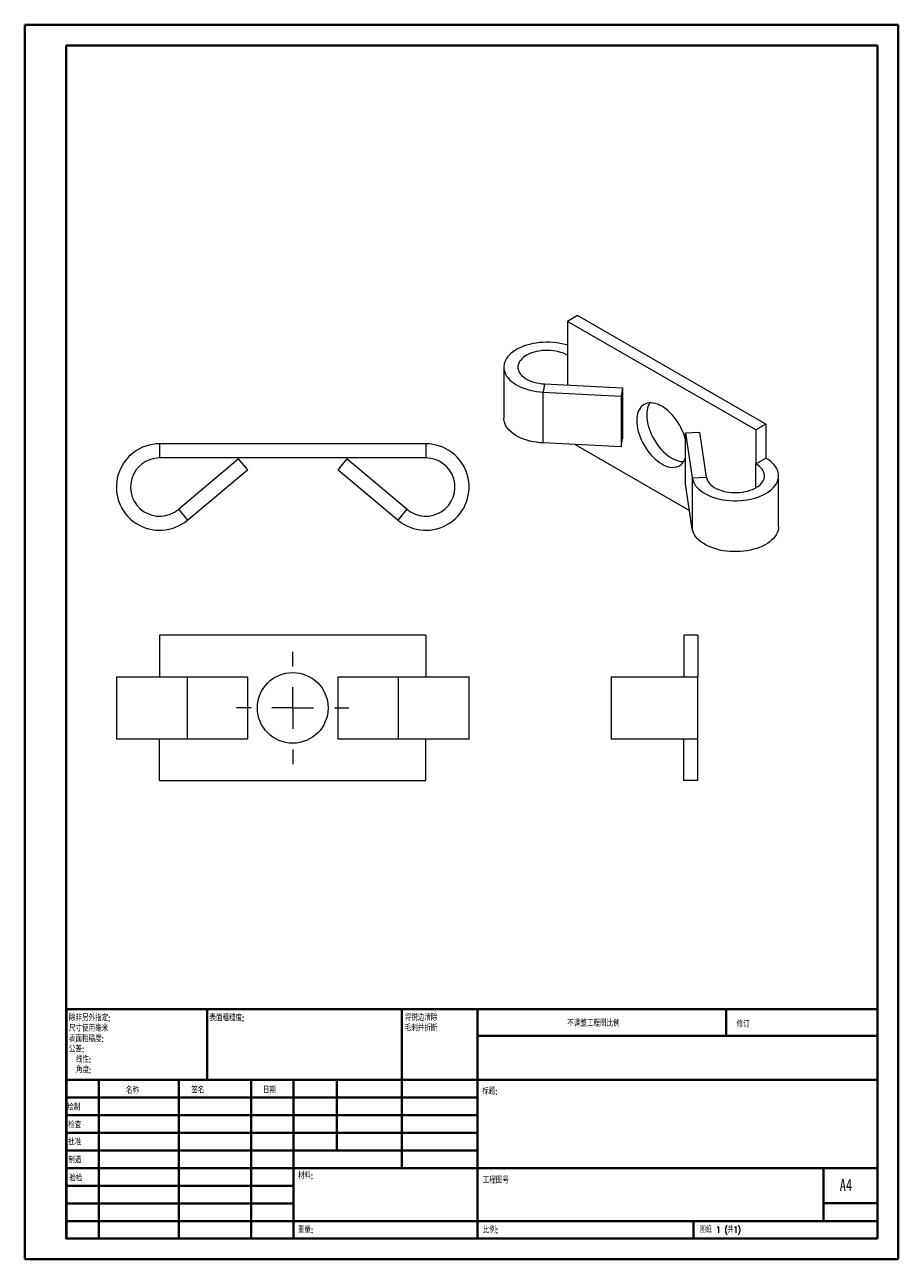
# Model space of a CAD drawing. Header units: millimetres. Extents: x 0 to 210, y 0 to 297.
import ezdxf

# ---------------------------------------------------------------- set-up
doc = ezdxf.new("R2010")
doc.units = ezdxf.units.MM
doc.styles.add('SLDTEXTSTYLE0', font='TXT', dxfattribs={"width": 0.75, "bigfont": 'bigfont'})
doc.styles.add('SLDTEXTSTYLE1', font='TXT', dxfattribs={"width": 0.75})
doc.styles.add('SLDTEXTSTYLE2', font='TXT', dxfattribs={"width": 0.694444, "bigfont": 'bigfont'})

# ---------------------------------------------------------------- blocks, each defined once
blk = doc.blocks.new('SW_NOTE_0')
at = {"color": 0, "linetype": 'Continuous', "lineweight": 0, "char_height": 1.5, "attachment_point": 1, "style": 'SLDTEXTSTYLE0'}
for s, insert in [('\\M+18FAB锐边\\M+190B4\\M+18F9C', (0, 1.93)), ('\\M+196D1\\M+18E68\\M+19BF3\\M+190DC\\M+19266', (0, -0.57))]:
    blk.add_mtext(s, dxfattribs=dict(at, insert=insert))
blk = doc.blocks.new('SW_NOTE_1')
at = {"color": 0, "linetype": 'Continuous', "lineweight": 0, "char_height": 1.5, "attachment_point": 1, "style": 'SLDTEXTSTYLE0'}
for s, insert in [('\\M+18F9C\\M+194F1另\\M+18A4F\\M+18E77\\M+192E8:', (0, 1.93)), ('\\M+18EDA\\M+190A1\\M+18E67\\M+19770\\M+19F7C\\M+195C4', (0, -0.57)), ('\\M+1955C\\M+196CA\\M+19165糙\\M+19378:', (0, -3.07)), ('\\M+18CF6\\M+18DB7:', (0, -5.57)), ('线\\M+190AB:', (1.69, -8.07)), ('\\M+18A70\\M+19378:', (1.69, -10.57))]:
    blk.add_mtext(s, dxfattribs=dict(at, insert=insert))
blk = doc.blocks.new('SW_CENTERMARKSYMBOL_0')
at = {"color": 0, "linetype": 'Continuous', "lineweight": 0}
for p, q in [((0, 10), (0, 13.5)), ((0, 0), (0, 5)), ((-10, 0), (-13.5, 0)), ((0, 0), (-5, 0)), ((0, 0), (0, -5)), ((0, 0), (5, 0)), ((10, 0), (13.5, 0)), ((0, -10), (0, -13.5))]:
    blk.add_line(p, q, dxfattribs=at)

msp = doc.modelspace()

# ---------------------------------------------------------------- linework, layer by layer
at = {"color": 7, "linetype": 'Continuous', "lineweight": 40}
for p, q in [((0.08, 0.21), (0.08, 297.21)), ((0.08, 297.21), (210.08, 297.21)), ((210.08, 0.21), (210.08, 297.21)), ((210.08, 292.21), (210.08, 297.21)), ((10.08, 292.21), (205.08, 292.21)), ((10.08, 5.21), (10.08, 292.21)), ((205.08, 5.21), (205.08, 292.21)), ((10.11, 60.37), (205.08, 60.37)), ((10.11, 60.37), (10.11, 5.12)), ((43.91, 43.37), (43.91, 60.37)), ((90.71, 60.37), (90.71, 22.12)), ((108.91, 60.37), (108.91, 5.12)), ((168.68, 54.09), (168.68, 60.46)), ((205.08, 54), (108.91, 54)), ((205.08, 43.37), (10.11, 43.37)), ((17.91, 43.37), (17.91, 5.12)), ((37.1, 43.37), (37.1, 5.12)), ((54.51, 43.37), (54.51, 5.12)), ((64.71, 5.12), (64.71, 43.37)), ((75.11, 26.37), (75.11, 43.37)), ((108.91, 39.12), (10.11, 39.12)), ((108.91, 34.87), (10.11, 34.87)), ((108.91, 30.62), (10.11, 30.62)), ((108.91, 26.37), (10.11, 26.37)), ((64.71, 22.12), (10.11, 22.12)), ((64.71, 22.12), (205.08, 22.12)), ((192.08, 9.46), (192.08, 22.21)), ((64.71, 17.87), (10.11, 17.87)), ((64.71, 13.62), (10.11, 13.62)), ((205.08, 13.71), (192.08, 13.71)), ((10.11, 9.37), (205.08, 9.37)), ((160.88, 5.21), (160.88, 9.46)), ((10.08, 5.21), (205.08, 5.21)), ((205.08, 5.21), (180.99, 5.21)), ((0.08, 0.21), (210.08, 0.21))]:
    msp.add_line(p, q, dxfattribs=at)
at = {"color": 7, "linetype": 'Continuous', "lineweight": 15}
for p, q in [((133, 227.23), (130.6, 225.84)), ((175.85, 199.72), (130.6, 225.84)), ((130.6, 225.84), (130.6, 217.68)), ((178.26, 201.11), (133, 227.23)), ((130.6, 217.68), (130.6, 210.51)), ((115.25, 214.82), (115.25, 202.57)), ((125.04, 210.79), (124.74, 208.84)), ((124.74, 196.59), (124.74, 208.84)), ((124.74, 208.84), (143.5, 207.89)), ((125.04, 210.79), (143.8, 209.85)), ((143.8, 209.85), (143.5, 207.89)), ((143.8, 209.85), (143.8, 197.6)), ((143.5, 207.89), (143.5, 195.64)), ((158.9, 199), (162.29, 199.17)), ((158.9, 199), (160.54, 188.17)), ((158.9, 186.75), (158.9, 199)), ((162.29, 199.17), (163.93, 188.34)), ((178.26, 201.11), (175.85, 199.72)), ((175.85, 199.72), (175.85, 191.55)), ((178.26, 201.11), (178.26, 192.94)), ((96.51, 196.39), (32.51, 196.39)), ((32.51, 196.39), (32.51, 192.99)), ((96.51, 196.39), (96.51, 192.99)), ((143.5, 195.64), (124.74, 196.59)), ((132.44, 196.2), (159.87, 180.37)), ((143.5, 195.64), (143.8, 197.6)), ((96.51, 192.99), (32.51, 192.99)), ((37.01, 180.63), (51.43, 192.74)), ((39.19, 178.03), (53.62, 190.13)), ((51.43, 192.74), (53.62, 190.13)), ((75.4, 190.13), (77.58, 192.74)), ((75.4, 190.13), (89.82, 178.03)), ((77.58, 192.74), (92.01, 180.63)), ((175.85, 191.55), (178.26, 192.94)), ((175.85, 185.84), (175.85, 191.55)), ((160.54, 188.17), (163.93, 188.34)), ((160.54, 188.17), (160.54, 175.92)), ((181.3, 176.45), (181.3, 188.7)), ((160.54, 175.92), (158.9, 186.75)), ((37.01, 180.63), (39.19, 178.03)), ((89.82, 178.03), (92.01, 180.63)), ((175.82, 171.16), (175.85, 171.14)), ((175.96, 171.2), (175.85, 171.14)), ((175.85, 171.14), (175.85, 171.17)), ((96.51, 150.36), (32.51, 150.36)), ((32.51, 150.36), (32.51, 140.36)), ((96.51, 150.36), (96.51, 140.36)), ((158.49, 150.36), (158.49, 140.36)), ((161.89, 150.36), (158.49, 150.36)), ((161.89, 150.36), (161.89, 140.36)), ((22.11, 140.36), (22.11, 125.36)), ((22.11, 140.36), (39.19, 140.36)), ((39.19, 125.36), (39.19, 140.36)), ((39.19, 140.36), (53.62, 140.36)), ((53.62, 140.36), (53.62, 125.36)), ((75.4, 125.36), (75.4, 140.36)), ((75.4, 140.36), (89.82, 140.36)), ((89.82, 140.36), (89.82, 125.36)), ((89.82, 140.36), (106.91, 140.36)), ((106.91, 125.36), (106.91, 140.36)), ((141.09, 140.36), (141.09, 125.36)), ((141.09, 140.36), (161.89, 140.36)), ((161.89, 125.36), (161.89, 140.36)), ((39.19, 125.36), (22.11, 125.36)), ((32.51, 115.36), (32.51, 125.36)), ((53.62, 125.36), (39.19, 125.36)), ((89.82, 125.36), (75.4, 125.36)), ((106.91, 125.36), (89.82, 125.36)), ((96.51, 115.36), (96.51, 125.36)), ((161.89, 125.36), (141.09, 125.36)), ((158.49, 115.36), (158.49, 125.36)), ((161.89, 115.36), (161.89, 125.36)), ((32.51, 115.36), (96.51, 115.36)), ((161.89, 115.36), (158.49, 115.36))]:
    msp.add_line(p, q, dxfattribs=at)
at = {"color": 7, "linetype": 'Continuous', "lineweight": 15, "flags": 128}
for points in [[(130.6, 220.1), (130.32, 220.19), (129.56, 220.38), (128.78, 220.55), (127.97, 220.67), (127.16, 220.76), (126.33, 220.81), (125.5, 220.82), (124.67, 220.8), (123.84, 220.73), (123.03, 220.63), (122.24, 220.49), (121.46, 220.32), (120.71, 220.1), (120, 219.86), (119.32, 219.58), (118.68, 219.28), (118.09, 218.94), (117.54, 218.58), (117.04, 218.19), (116.61, 217.78), (116.22, 217.36), (115.9, 216.91), (115.64, 216.46), (115.45, 215.99), (115.32, 215.52), (115.26, 215.04), (115.26, 214.56), (115.33, 214.08), (115.46, 213.61), (115.67, 213.14), (115.93, 212.68), (116.26, 212.24), (116.64, 211.82), (117.09, 211.41), (117.59, 211.03), (118.14, 210.67), (118.74, 210.34), (119.38, 210.03), (120.06, 209.76), (120.78, 209.51), (121.53, 209.31), (122.31, 209.13), (123.1, 209), (123.92, 208.9), (124.74, 208.84), (124.74, 208.84)], [(130.6, 217.68), (130.1, 217.94), (129.56, 218.17), (128.99, 218.37), (128.38, 218.54), (127.75, 218.67), (127.11, 218.77), (126.44, 218.84), (125.77, 218.86), (125.1, 218.85), (124.43, 218.8), (123.78, 218.71), (123.14, 218.59), (122.53, 218.44), (121.94, 218.25), (121.39, 218.03), (120.88, 217.78), (120.41, 217.5), (119.99, 217.2), (119.62, 216.87), (119.31, 216.53), (119.05, 216.17), (118.86, 215.8), (118.73, 215.42), (118.66, 215.03), (118.66, 214.64), (118.72, 214.26), (118.84, 213.88), (119.03, 213.5), (119.28, 213.14), (119.59, 212.8), (119.95, 212.47), (120.37, 212.17), (120.83, 211.89), (121.34, 211.64), (121.89, 211.41), (122.47, 211.22), (123.08, 211.06), (123.72, 210.94), (124.37, 210.85), (125.04, 210.79)], [(158.9, 197.5), (158.87, 197.6), (158.67, 198.28), (158.43, 198.96), (158.15, 199.63), (157.83, 200.29), (157.48, 200.95), (157.09, 201.58), (156.67, 202.19), (156.23, 202.77), (155.77, 203.31), (155.28, 203.83), (154.78, 204.3), (154.27, 204.72), (153.75, 205.1), (153.23, 205.43), (152.7, 205.71), (152.18, 205.93), (151.67, 206.09), (151.17, 206.2), (150.69, 206.25), (150.22, 206.24), (149.78, 206.17), (149.36, 206.04), (148.98, 205.85), (148.62, 205.61), (148.3, 205.31), (148.02, 204.97), (147.78, 204.57), (147.58, 204.13), (147.42, 203.64), (147.31, 203.11), (147.24, 202.55), (147.22, 201.96), (147.24, 201.34), (147.31, 200.7), (147.42, 200.05), (147.58, 199.38), (147.78, 198.7), (148.02, 198.03), (148.3, 197.35), (148.62, 196.69), (148.98, 196.04), (149.36, 195.4), (149.78, 194.8), (150.22, 194.22), (150.69, 193.67), (151.17, 193.16), (151.67, 192.68), (152.18, 192.26), (152.7, 191.88), (153.23, 191.55), (153.75, 191.27), (154.27, 191.05), (154.78, 190.89), (155.28, 190.78), (155.77, 190.73), (156.23, 190.75), (156.67, 190.82), (157.09, 190.94), (157.48, 191.13), (157.83, 191.37), (158.15, 191.67), (158.43, 192.02), (158.67, 192.41), (158.87, 192.86), (158.9, 192.93)], [(150.35, 206.25), (150.18, 205.96), (149.98, 205.51), (149.83, 205.03), (149.71, 204.5), (149.64, 203.94), (149.62, 203.35), (149.64, 202.73), (149.71, 202.09), (149.83, 201.43), (149.98, 200.77), (150.18, 200.09), (150.43, 199.41), (150.71, 198.74), (151.03, 198.08), (151.38, 197.42), (151.77, 196.79), (152.18, 196.18), (152.63, 195.6), (153.09, 195.05), (153.58, 194.54), (154.08, 194.07), (154.59, 193.65), (155.11, 193.27), (155.63, 192.94), (156.15, 192.66), (156.67, 192.44), (157.19, 192.28), (157.69, 192.17), (158.17, 192.12), (158.51, 192.12)], [(124.74, 196.59), (123.92, 196.65), (123.1, 196.75), (122.31, 196.89), (121.53, 197.06), (120.78, 197.27), (120.06, 197.51), (119.38, 197.78), (118.74, 198.09), (118.14, 198.42), (117.59, 198.78), (117.09, 199.16), (116.64, 199.57), (116.26, 200), (115.93, 200.44), (115.67, 200.89), (115.46, 201.36), (115.33, 201.83), (115.26, 202.31), (115.25, 202.57)], [(160.54, 188.17), (160.65, 187.7), (160.82, 187.23), (161.06, 186.77), (161.36, 186.32), (161.71, 185.88), (162.13, 185.47), (162.61, 185.07), (163.14, 184.7), (163.71, 184.36), (164.34, 184.04), (165, 183.75), (165.7, 183.5), (166.44, 183.27), (167.21, 183.08), (167.99, 182.93), (168.8, 182.82), (169.62, 182.74), (170.45, 182.7), (171.28, 182.7), (172.11, 182.73), (172.93, 182.81), (173.74, 182.92), (174.53, 183.07), (175.3, 183.25), (176.04, 183.47), (176.75, 183.73), (177.41, 184.01), (178.04, 184.33), (178.62, 184.67), (179.16, 185.04), (179.63, 185.43), (180.06, 185.85), (180.42, 186.28), (180.73, 186.72), (180.97, 187.18), (181.15, 187.65), (181.26, 188.13), (181.3, 188.61), (181.28, 189.09), (181.19, 189.57), (181.04, 190.04), (180.82, 190.5), (180.54, 190.95), (180.2, 191.39), (179.8, 191.81), (179.34, 192.21), (178.82, 192.59), (178.26, 192.94)], [(163.93, 188.34), (164.02, 187.96), (164.18, 187.58), (164.39, 187.21), (164.67, 186.86), (165, 186.52), (165.39, 186.21), (165.83, 185.91), (166.31, 185.65), (166.84, 185.41), (167.4, 185.2), (168, 185.02), (168.63, 184.87), (169.27, 184.77), (169.93, 184.69), (170.6, 184.66), (171.27, 184.66), (171.94, 184.7), (172.6, 184.77), (173.24, 184.89), (173.86, 185.03), (174.46, 185.21), (175.02, 185.43), (175.54, 185.67), (176.02, 185.94), (176.46, 186.24), (176.84, 186.55), (177.17, 186.89), (177.44, 187.25), (177.65, 187.62), (177.8, 187.99), (177.88, 188.38), (177.9, 188.77), (177.86, 189.15), (177.75, 189.54), (177.58, 189.91), (177.35, 190.27), (177.06, 190.62), (176.71, 190.95), (176.31, 191.27), (175.85, 191.55)], [(181.3, 176.45), (181.3, 176.36), (181.26, 175.88), (181.15, 175.4), (180.97, 174.94), (180.73, 174.48), (180.42, 174.03), (180.06, 173.6), (179.63, 173.18), (179.16, 172.79), (178.62, 172.42), (178.04, 172.08), (177.41, 171.76), (176.75, 171.48), (176.04, 171.23), (175.3, 171.01), (174.53, 170.82), (173.74, 170.67), (172.93, 170.56), (172.11, 170.48), (171.28, 170.45), (170.45, 170.45), (169.62, 170.49), (168.8, 170.57), (167.99, 170.68), (167.21, 170.84), (166.44, 171.02), (165.7, 171.25), (165, 171.5), (164.34, 171.79), (163.71, 172.11), (163.14, 172.46), (162.61, 172.83), (162.13, 173.22), (161.71, 173.64), (161.36, 174.07), (161.06, 174.52), (160.82, 174.98), (160.65, 175.45), (160.54, 175.92)]]:
    msp.add_lwpolyline(points, dxfattribs=at)
at = {"color": 7, "linetype": 'Continuous', "lineweight": 15}
msp.add_circle((64.51, 132.86), 8.5, dxfattribs=at)
for centre, radius, start, end in [((32.51, 185.99), 10.4, 90, 310), ((96.51, 185.99), 10.4, 230, 90), ((32.51, 185.99), 7, 90, 310), ((96.51, 185.99), 7, 230, 90)]:
    msp.add_arc(centre, radius, start, end, dxfattribs=at)

# ---------------------------------------------------------------- block references
at = {"color": 7, "linetype": 'Continuous', "lineweight": 0}
for name, p in [('SW_CENTERMARKSYMBOL_0', (64.51, 132.86)), ('SW_NOTE_1', (10.7, 57.11)), ('SW_NOTE_0', (91.42, 57.19))]:
    msp.add_blockref(name, p, dxfattribs=at)

# ---------------------------------------------------------------- texts
at = {"color": 7, "linetype": 'Continuous', "lineweight": 0, "attachment_point": 1}
for s, insert, char_height, style in [('\\M+1955C\\M+196CA\\M+19165糙\\M+19378:', (44.48, 59.04), 1.5, 'SLDTEXTSTYLE0'), ('\\M+19573调\\M+190AE\\M+18D48\\M+192F6图\\M+194E4\\M+197E1', (130.49, 57.75), 1.5, 'SLDTEXTSTYLE0'), ('\\M+18F43订', (171.21, 57.55), 1.5, 'SLDTEXTSTYLE0'), ('\\M+196BC\\M+18FCC', (24.43, 41.62), 1.5, 'SLDTEXTSTYLE0'), ('签\\M+196BC', (40.14, 41.68), 1.5, 'SLDTEXTSTYLE0'), ('\\M+193FA\\M+18AFA', (57.33, 41.7), 1.5, 'SLDTEXTSTYLE0'), ('标题:', (110.07, 41.4), 1.5, 'SLDTEXTSTYLE0'), ('绘\\M+190A7', (10.32, 37.55), 1.5, 'SLDTEXTSTYLE0'), ('检查', (10.52, 33.28), 1.5, 'SLDTEXTSTYLE0'), ('\\M+194E1\\M+18F79', (10.51, 29.19), 1.5, 'SLDTEXTSTYLE0'), ('\\M+190A7\\M+191A2', (10.57, 24.85), 1.5, 'SLDTEXTSTYLE0'), ('\\M+18DDE\\M+197BF:', (65.76, 21.11), 1.5, 'SLDTEXTSTYLE0'), ('验检', (10.78, 20.47), 1.5, 'SLDTEXTSTYLE0'), ('\\M+18D48\\M+192F6图\\M+18D86', (110.18, 19.99), 1.5, 'SLDTEXTSTYLE0'), ('A4', (196, 19.52), 2.91, 'SLDTEXTSTYLE1'), ('\\M+18F64\\M+197CA:', (65.73, 8.07), 1.4986, 'SLDTEXTSTYLE0'), ('\\M+194E4\\M+197E1:', (110.18, 8.02), 1.5, 'SLDTEXTSTYLE0'), ('图纸 1 (\\M+18BA41)', (162.36, 8.11), 1.5, 'SLDTEXTSTYLE2')]:
    msp.add_mtext(s, dxfattribs=dict(at, insert=insert, char_height=char_height, style=style))

doc.saveas('drawing.dxf')
